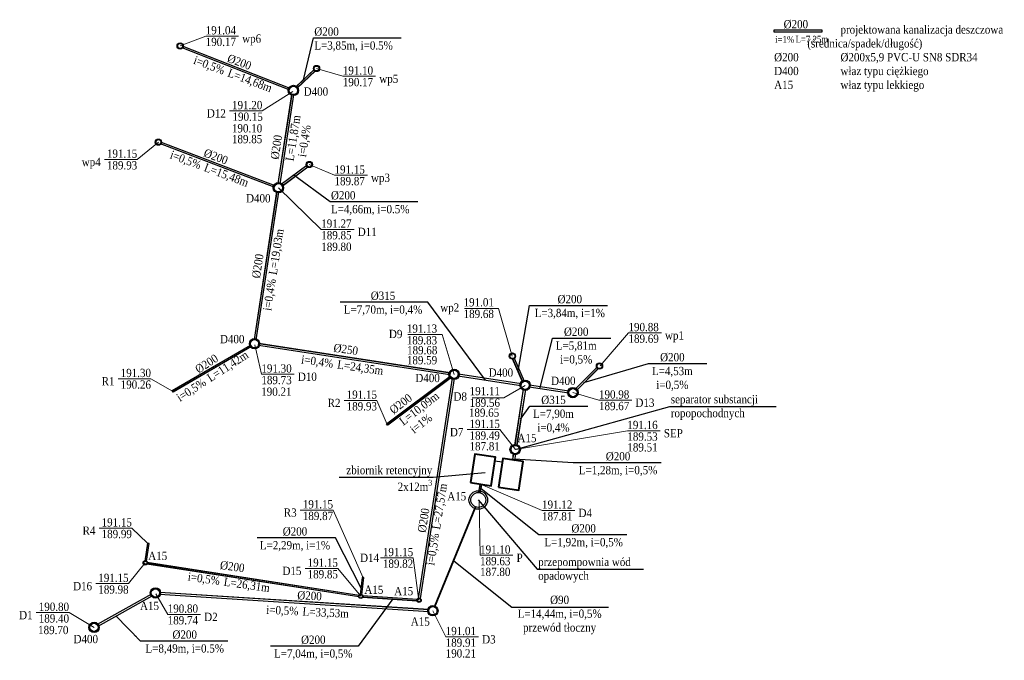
# Model space of a CAD drawing. Header units: metres. Extents: x 7485112 to 7485230, y 5523509 to 5523586.
import ezdxf
from ezdxf import colors
from ezdxf.entities.mleader import LeaderData, LeaderLine
from ezdxf.enums import TextEntityAlignment as Align
from ezdxf.math import Vec2, Vec3

# ---------------------------------------------------------------- set-up
doc = ezdxf.new("R2010")
doc.units = ezdxf.units.M
for name, color, linetype, lineweight in [('Liczby', 7, 'Continuous', 13), ('Linie_odn', 7, 'Continuous', 13), ('Odcinki_1', 96, 'Continuous', 30), ('RR_kd', 106, 'Continuous', 40), ('RR_opis', 7, 'Continuous', 13), ('Rury_ochr', 7, 'Continuous', 13), ('Teksty', 7, 'Continuous', 13), ('Wymiary', 7, 'Continuous', 13)]:
    doc.layers.add(name, color=color, linetype=linetype, lineweight=lineweight)
doc.layers.add('warstwa_nr_0', color=8, linetype='Continuous')
doc.layers.add('Wezly_4', color=7, linetype='Continuous')
doc.styles.add('Garamond', font='GARA.TTF')

# ---------------------------------------------------------------- blocks, each defined once
blk = doc.blocks.new('_None')

msp = doc.modelspace()

# ---------------------------------------------------------------- linework, layer by layer
at = {"layer": 'Linie_odn'}
for points in [[(7485170.99, 5523545.41), (7485169.33, 5523551.16), (7485165.21, 5523551.16)], [(7485163.97, 5523543.21), (7485162.52, 5523548), (7485158.4, 5523548)], [(7485181.58, 5523544.25), (7485185.01, 5523548.21), (7485188.97, 5523548.21)], [(7485172.55, 5523541.86), (7485169.97, 5523540.39), (7485166.15, 5523540.39)], [(7485178.31, 5523541), (7485181.45, 5523540.09), (7485185.41, 5523540.09)], [(7485155.89, 5523537.16), (7485154.67, 5523540.06), (7485150.71, 5523540.06)], [(7485171.36, 5523534.14), (7485169.49, 5523536.54), (7485165.53, 5523536.54)], [(7485171.36, 5523534.14), (7485184.87, 5523536.41), (7485188.83, 5523536.41)], [(7485167.16, 5523529.97), (7485174.58, 5523526.8), (7485178.54, 5523526.8)], [(7485167, 5523527.93), (7485167.11, 5523521.39), (7485171.07, 5523521.39)], [(7485152.99, 5523518.68), (7485149.38, 5523526.84), (7485145.42, 5523526.84)], [(7485126.99, 5523522.86), (7485125.11, 5523524.66), (7485121.15, 5523524.66)], [(7485159.73, 5523515.94), (7485159.04, 5523521.08), (7485155.08, 5523521.08)], [(7485152.74, 5523516.47), (7485149.96, 5523519.81), (7485146, 5523519.81)], [(7485128.01, 5523516.76), (7485129.43, 5523514.26), (7485133.39, 5523514.26)], [(7485120.54, 5523512.7), (7485117.53, 5523514.48), (7485113.57, 5523514.48)], [(7485161.41, 5523514.7), (7485162.96, 5523511.56), (7485166.92, 5523511.56)]]:
    msp.add_lwpolyline(points, dxfattribs=at)
at = {"layer": 'Odcinki_1'}
msp.add_line((7485169.78, 5523532.6), (7485168.89, 5523532.74), dxfattribs=at)
for points in [[(7485208.35, 5523584.72), (7485202.55, 5523584.72), (7485202.55, 5523584.5), (7485208.35, 5523584.5)], [(7485208.35, 5523584.71), (7485202.55, 5523584.71), (7485202.55, 5523584.51), (7485208.35, 5523584.51)], [(7485131.25, 5523582.8), (7485144.17, 5523577.72), (7485144.09, 5523577.52), (7485131.17, 5523582.59)], [(7485131.25, 5523582.79), (7485144.16, 5523577.71), (7485144.09, 5523577.53), (7485131.17, 5523582.6)], [(7485147.09, 5523579.96), (7485144.88, 5523577.86), (7485145.03, 5523577.7), (7485147.24, 5523579.8)], [(7485147.1, 5523579.95), (7485144.89, 5523577.85), (7485145.02, 5523577.71), (7485147.23, 5523579.81)], [(7485144.38, 5523576.96), (7485142.72, 5523566.22), (7485142.99, 5523566.18), (7485144.65, 5523576.92)], [(7485144.39, 5523576.96), (7485142.73, 5523566.22), (7485142.98, 5523566.18), (7485144.64, 5523576.92)], [(7485128.63, 5523571.2), (7485142.35, 5523565.99), (7485142.28, 5523565.78), (7485128.55, 5523571)], [(7485128.63, 5523571.19), (7485142.35, 5523565.98), (7485142.28, 5523565.79), (7485128.56, 5523571.01)], [(7485146.21, 5523568.41), (7485143.12, 5523566.09), (7485143.24, 5523565.93), (7485146.33, 5523568.25)], [(7485146.21, 5523568.41), (7485143.12, 5523566.09), (7485143.25, 5523565.92), (7485146.34, 5523568.24)], [(7485142.57, 5523565.23), (7485139.84, 5523547.41), (7485140.11, 5523547.37), (7485142.84, 5523565.19)], [(7485142.58, 5523565.23), (7485139.85, 5523547.41), (7485140.1, 5523547.37), (7485142.83, 5523565.19)], [(7485129.96, 5523541.27), (7485139.41, 5523546.74), (7485139.52, 5523546.55), (7485130.07, 5523541.08)], [(7485129.96, 5523541.26), (7485139.42, 5523546.73), (7485139.52, 5523546.56), (7485130.06, 5523541.09)], [(7485140.42, 5523546.96), (7485163.5, 5523543.42), (7485163.46, 5523543.15), (7485140.37, 5523546.68)], [(7485140.41, 5523546.94), (7485163.5, 5523543.4), (7485163.46, 5523543.16), (7485140.38, 5523546.7)], [(7485171.23, 5523545.17), (7485172.44, 5523542.39), (7485172.24, 5523542.3), (7485171.03, 5523545.09)], [(7485171.22, 5523545.17), (7485172.43, 5523542.38), (7485172.25, 5523542.3), (7485171.04, 5523545.09)], [(7485181.22, 5523544.07), (7485178.59, 5523541.43), (7485178.74, 5523541.27), (7485181.38, 5523543.92)], [(7485181.23, 5523544.06), (7485178.59, 5523541.42), (7485178.74, 5523541.28), (7485181.37, 5523543.92)], [(7485155.83, 5523537.24), (7485163.51, 5523542.99), (7485163.63, 5523542.83), (7485155.95, 5523537.08)], [(7485155.83, 5523537.24), (7485163.51, 5523542.99), (7485163.64, 5523542.82), (7485155.96, 5523537.07)], [(7485159.67, 5523516.19), (7485163.79, 5523542.73), (7485164, 5523542.69), (7485159.88, 5523516.16)], [(7485159.68, 5523516.19), (7485163.8, 5523542.73), (7485163.99, 5523542.7), (7485159.87, 5523516.16)], [(7485164.49, 5523543.28), (7485172.07, 5523542.12), (7485172.02, 5523541.81), (7485164.44, 5523542.97)], [(7485164.49, 5523543.27), (7485172.07, 5523542.1), (7485172.03, 5523541.82), (7485164.44, 5523542.99)], [(7485177.83, 5523541.18), (7485173.05, 5523541.92), (7485173.02, 5523541.7), (7485177.8, 5523540.96)], [(7485177.83, 5523541.17), (7485173.05, 5523541.91), (7485173.02, 5523541.71), (7485177.8, 5523540.97)], [(7485172.31, 5523541.42), (7485171.26, 5523534.65), (7485171.57, 5523534.61), (7485172.62, 5523541.37)], [(7485172.32, 5523541.41), (7485171.28, 5523534.65), (7485171.56, 5523534.61), (7485172.61, 5523541.37)], [(7485171.11, 5523533.66), (7485171, 5523532.89), (7485171.31, 5523532.84), (7485171.42, 5523533.62)], [(7485171.13, 5523533.66), (7485171.01, 5523532.89), (7485171.29, 5523532.84), (7485171.41, 5523533.62)], [(7485167.08, 5523529.97), (7485166.92, 5523528.96), (7485167.14, 5523528.93), (7485167.3, 5523529.94)], [(7485167.09, 5523529.97), (7485166.93, 5523528.96), (7485167.13, 5523528.93), (7485167.29, 5523529.94)], [(7485126.98, 5523522.86), (7485126.65, 5523520.7), (7485126.86, 5523520.67), (7485127.2, 5523522.83)], [(7485126.99, 5523522.86), (7485126.66, 5523520.7), (7485126.85, 5523520.67), (7485127.19, 5523522.83)], [(7485126.95, 5523520.55), (7485152.53, 5523516.59), (7485152.49, 5523516.37), (7485126.91, 5523520.33)], [(7485126.95, 5523520.54), (7485152.53, 5523516.58), (7485152.5, 5523516.38), (7485126.92, 5523520.34)], [(7485152.88, 5523518.73), (7485152.64, 5523516.67), (7485152.86, 5523516.64), (7485153.1, 5523518.7)], [(7485152.89, 5523518.73), (7485152.65, 5523516.67), (7485152.85, 5523516.64), (7485153.09, 5523518.7)], [(7485127.46, 5523516.7), (7485120.92, 5523513.04), (7485121.03, 5523512.84), (7485127.57, 5523516.5)], [(7485127.47, 5523516.69), (7485120.93, 5523513.03), (7485121.03, 5523512.85), (7485127.56, 5523516.51)], [(7485160.92, 5523514.84), (7485128.46, 5523516.92), (7485128.44, 5523516.7), (7485160.91, 5523514.62)], [(7485160.92, 5523514.83), (7485128.46, 5523516.91), (7485128.44, 5523516.71), (7485160.91, 5523514.63)], [(7485152.94, 5523516.54), (7485159.54, 5523516.09), (7485159.52, 5523515.87), (7485152.93, 5523516.32)], [(7485152.94, 5523516.53), (7485159.54, 5523516.08), (7485159.52, 5523515.88), (7485152.93, 5523516.33)]]:
    msp.add_lwpolyline(points, close=True, dxfattribs=at)
at = {"layer": 'Odcinki_1', "color": 6}
msp.add_lwpolyline([(7485166.51, 5523527.24), (7485161.56, 5523515.17), (7485161.64, 5523515.14), (7485166.59, 5523527.21)], close=True, dxfattribs=at)
msp.add_lwpolyline([(7485166.51, 5523527.24), (7485161.56, 5523515.17), (7485161.64, 5523515.14), (7485166.59, 5523527.21)], close=True, dxfattribs=at)
at = {"layer": 'RR_kd'}
for points in [[(7485165.96, 5523530.15), (7485168.43, 5523529.77), (7485168.96, 5523533.22), (7485166.49, 5523533.6)], [(7485169.31, 5523529.61), (7485171.78, 5523529.23), (7485172.32, 5523532.69), (7485169.85, 5523533.07)]]:
    msp.add_lwpolyline(points, close=True, dxfattribs=at)
at = {"layer": 'Teksty'}
for points in [[(7485130.93, 5523582.81), (7485134.01, 5523584), (7485137.97, 5523584)], [(7485147.38, 5523580.09), (7485150.55, 5523579.15), (7485154.51, 5523579.15)], [(7485144.53, 5523577.33), (7485140.84, 5523574.98), (7485136.88, 5523574.98)], [(7485128.31, 5523571.21), (7485125.75, 5523569.12), (7485121.79, 5523569.12)], [(7485146.51, 5523568.51), (7485149.55, 5523567.21), (7485153.51, 5523567.21)], [(7485142.78, 5523565.71), (7485147.95, 5523560.69), (7485151.91, 5523560.69)], [(7485139.94, 5523546.76), (7485140.73, 5523543.22), (7485144.69, 5523543.22)], [(7485130.01, 5523541.18), (7485127.41, 5523542.68), (7485123.45, 5523542.68)], [(7485126.72, 5523520.48), (7485124.71, 5523517.97), (7485120.75, 5523517.97)]]:
    msp.add_lwpolyline(points, dxfattribs=at)
at = {"layer": 'warstwa_nr_0'}
for radius in [0.625, 0.5]:
    msp.add_circle((7485120.54, 5523512.7), radius, dxfattribs=at)
at = {"layer": 'Wezly_4'}
for centre, radius in [((7485130.93, 5523582.81), 0.375), ((7485130.93, 5523582.81), 0.3), ((7485147.38, 5523580.09), 0.375), ((7485147.38, 5523580.09), 0.3), ((7485144.59, 5523577.44), 0.625), ((7485144.59, 5523577.44), 0.5), ((7485128.31, 5523571.21), 0.375), ((7485128.31, 5523571.21), 0.3), ((7485146.51, 5523568.51), 0.375), ((7485146.51, 5523568.51), 0.3), ((7485142.78, 5523565.71), 0.625), ((7485142.78, 5523565.71), 0.5), ((7485139.9, 5523546.9), 0.625), ((7485139.9, 5523546.9), 0.5), ((7485171.01, 5523545.41), 0.375), ((7485171.01, 5523545.41), 0.3), ((7485181.51, 5523544.21), 0.375), ((7485181.51, 5523544.21), 0.3), ((7485163.97, 5523543.21), 0.625), ((7485163.97, 5523543.21), 0.5), ((7485172.54, 5523541.89), 0.625), ((7485172.54, 5523541.89), 0.5), ((7485178.31, 5523541), 0.625), ((7485178.31, 5523541), 0.5), ((7485171.34, 5523534.14), 0.625), ((7485171.34, 5523534.14), 0.5), ((7485166.89, 5523528.06), 1.12), ((7485166.89, 5523528.06), 0.9), ((7485126.72, 5523520.48), 0.266), ((7485126.72, 5523520.48), 0.212), ((7485127.95, 5523516.85), 0.625), ((7485127.95, 5523516.85), 0.5), ((7485152.72, 5523516.45), 0.266), ((7485152.72, 5523516.45), 0.212), ((7485159.74, 5523515.97), 0.266), ((7485159.74, 5523515.97), 0.212), ((7485161.41, 5523514.7), 0.625), ((7485161.41, 5523514.7), 0.5)]:
    msp.add_circle(centre, radius, dxfattribs=at)

# ---------------------------------------------------------------- texts
at = {"layer": 'Liczby', "style": 'Garamond'}
msp.add_text('i=1%', height=0.8, dxfattribs=at).set_placement((7485205.01, 5523583.2), align=Align.RIGHT)
msp.add_text('L=7.25m', height=0.8, dxfattribs=at).set_placement((7485205.16, 5523583.23))
for s, rotation, p in [('i=0,5%', 339.4769, (7485136.09, 5523579.34)), ('i=0,4%', 81.2756, (7485146.7, 5523573.2)), ('i=0,5%', 339.4769, (7485133.25, 5523567.93)), ('i=0,4%', 81.2756, (7485142.5, 5523554.66)), ('i=0,4%', 351.9577, (7485149.33, 5523543.99)), ('i=0,5%', 32.9038, (7485134.17, 5523541.98)), ('i=1%', 37.5393, (7485161.44, 5523537.77)), ('i=0,5%', 81.003, (7485162.19, 5523523.96)), ('i=0,5%', 351.9577, (7485135.65, 5523517.8)), ('i=0,5%', 357.2201, (7485145.17, 5523514.15))]:
    msp.add_text(s, height=1, rotation=rotation, dxfattribs=at).set_placement(p, align=Align.RIGHT)
for s, rotation, p in [('L=14,68m', 339.4769, (7485136.56, 5523579.17)), ('L=11,87m', 81.2756, (7485144.61, 5523568.87)), ('L=15,48m', 339.4769, (7485133.72, 5523567.76)), ('L=19,03m', 81.2756, (7485142.58, 5523555.15)), ('L=11,42m', 32.9038, (7485134.59, 5523542.25)), ('L=24,35m', 351.9577, (7485149.83, 5523543.92)), ('L=10,09m', 37.5393, (7485157.85, 5523536.99)), ('L=26,31m', 351.9577, (7485136.14, 5523517.73)), ('L=33,53m', 357.2201, (7485145.67, 5523514.12))]:
    msp.add_text(s, height=1, rotation=rotation, dxfattribs=at).set_placement(p)
at = {"layer": 'Rury_ochr', "char_height": 1, "attachment_point": 1, "style": 'Garamond'}
for s, insert, width in [('^I^Iprojektowana kanalizacja deszczowa^I^I^I(średnica/spadek/długość)\\P%%c200^I^I%%c200x5,9 PVC-U SN8 SDR34\\P{\\C74;D400^I^I}właz typu ciężkiego\\P{\\C5;A15}^I^Iwłaz typu lekkiego\\P\\P', (7485202.58, 5523585.29), 32.133), ('\\C74;D400^I', (7485145.83, 5523577.81), 4.6779), ('\\C74;D400^I', (7485138.88, 5523564.94), 4.6779), ('\\C74;D400^I', (7485135.73, 5523547.96), 4.6779), ('\\C74;D400^I', (7485168.14, 5523543.92), 4.6779), ('\\C74;D400^I', (7485159.3, 5523543.27), 4.6779), ('\\C74;D400^I', (7485175.67, 5523542.93), 4.6779), ('{\\C5;A15}^I', (7485171.62, 5523536.03), 2.4629), ('{\\C5;A15}^I', (7485163.15, 5523529.01), 2.4629), ('{\\C5;A15}^I', (7485127.08, 5523521.82), 2.4629), ('{\\C5;A15}^I', (7485153.15, 5523517.74), 2.4629), ('{\\C5;A15}^I', (7485156.75, 5523517.57), 2.4629), ('{\\C5;A15}^I', (7485126.09, 5523515.79), 2.4629), ('{\\C5;A15}^I', (7485158.75, 5523513.91), 2.4629), ('\\C74;D400^I', (7485118.07, 5523511.79), 4.6779)]:
    msp.add_mtext(s, dxfattribs=dict(at, insert=insert, width=width))
at = {"layer": 'Teksty', "style": 'Garamond'}
for s, p in [('191.04', (7485134.01, 5523584.2)), ('190.17', (7485134.01, 5523582.8)), ('wp6', (7485138.41, 5523583.2)), ('191.10', (7485150.55, 5523579.35)), ('190.17', (7485150.55, 5523577.95)), ('wp5', (7485154.95, 5523578.35)), ('191.15', (7485149.55, 5523567.41)), ('189.87', (7485149.55, 5523566.01)), ('wp3', (7485153.95, 5523566.41)), ('191.27', (7485147.95, 5523560.89)), ('189.85', (7485147.95, 5523559.49)), ('D11', (7485152.35, 5523559.89)), ('189.80', (7485147.95, 5523558.09)), ('191.01', (7485165.12, 5523551.4)), ('wp2', (7485162.3, 5523550.76)), ('189.68', (7485165.12, 5523550)), ('191.13', (7485158.27, 5523548.22)), ('190.88', (7485185.01, 5523548.41)), ('D9', (7485156.11, 5523547.58)), ('189.83', (7485158.27, 5523546.82)), ('189.69', (7485185.01, 5523547.01)), ('wp1', (7485189.41, 5523547.41)), ('189.68', (7485158.3, 5523545.62)), ('189.59', (7485158.28, 5523544.42)), ('191.30', (7485140.73, 5523543.42)), ('189.73', (7485140.73, 5523542.02)), ('D10', (7485145.13, 5523542.42)), ('190.21', (7485140.71, 5523540.62)), ('191.11', (7485165.85, 5523540.69)), ('D8', (7485163.9, 5523540.04)), ('189.56', (7485165.85, 5523539.29)), ('190.98', (7485181.45, 5523540.29)), ('D13', (7485185.85, 5523539.29)), ('189.67', (7485181.45, 5523538.89)), ('189.65', (7485165.76, 5523538.09)), ('191.16', (7485184.87, 5523536.61)), ('189.53', (7485184.87, 5523535.21)), ('SEP', (7485189.27, 5523535.61)), ('189.51', (7485184.87, 5523533.91)), ('191.12', (7485174.58, 5523527)), ('187.81', (7485174.58, 5523525.6)), ('D4', (7485178.98, 5523526)), ('191.10', (7485167.11, 5523521.59)), ('P', (7485171.51, 5523520.59)), ('189.63', (7485167.11, 5523520.19)), ('187.80', (7485167.11, 5523518.89)), ('190.80', (7485129.43, 5523514.46)), ('D2', (7485133.83, 5523513.46)), ('189.74', (7485129.43, 5523513.06)), ('191.01', (7485162.96, 5523511.76)), ('189.91', (7485162.96, 5523510.36)), ('D3', (7485167.36, 5523510.76)), ('190.21', (7485162.96, 5523509.06))]:
    msp.add_text(s, height=1, dxfattribs=at).set_placement(p)
for s, p in [('191.20', (7485140.84, 5523575.18)), ('D12', (7485136.44, 5523574.18)), ('190.15', (7485140.9, 5523573.78)), ('190.10', (7485140.83, 5523572.38)), ('189.85', (7485140.83, 5523571.08)), ('191.15', (7485125.75, 5523569.32)), ('wp4', (7485121.35, 5523568.32)), ('189.93', (7485125.75, 5523567.92)), ('191.30', (7485127.41, 5523542.88)), ('R1', (7485123.01, 5523541.88)), ('190.26', (7485127.41, 5523541.48)), ('191.15', (7485154.67, 5523540.26)), ('R2', (7485150.27, 5523539.26)), ('189.93', (7485154.67, 5523538.86)), ('191.15', (7485169.49, 5523536.74)), ('D7', (7485165.09, 5523535.74)), ('189.49', (7485169.49, 5523535.34)), ('187.81', (7485169.49, 5523534.04)), ('191.15', (7485149.38, 5523527.04)), ('R3', (7485144.98, 5523526.04)), ('189.87', (7485149.38, 5523525.64)), ('191.15', (7485125.11, 5523524.86)), ('R4', (7485120.71, 5523523.86)), ('189.99', (7485125.11, 5523523.46)), ('D14', (7485154.92, 5523520.59)), ('191.15', (7485159.04, 5523521.28)), ('191.15', (7485149.96, 5523520.01)), ('189.82', (7485159.04, 5523519.88)), ('191.15', (7485124.71, 5523518.17)), ('D15', (7485145.56, 5523519.01)), ('189.85', (7485149.96, 5523518.61)), ('D16', (7485120.31, 5523517.17)), ('189.98', (7485124.71, 5523516.77)), ('190.80', (7485117.53, 5523514.68)), ('D1', (7485113.13, 5523513.68)), ('189.40', (7485117.53, 5523513.28)), ('189.70', (7485117.45, 5523511.88))]:
    msp.add_text(s, height=1, dxfattribs=at).set_placement(p, align=Align.RIGHT)
at = {"layer": 'Wymiary', "style": 'Garamond'}
msp.add_text('Ø200', height=1, dxfattribs=at).set_placement((7485203.72, 5523584.93))
for s, rotation, p in [('%%C200', 339.4769, (7485136.52, 5523580.93)), ('Ø200', 81.2756, (7485142.8, 5523569.07)), ('%%C200', 339.4769, (7485133.68, 5523569.52)), ('%%C200', 81.2756, (7485140.55, 5523554.73)), ('Ø250', 351.9577, (7485149.38, 5523545.94)), ('%%C200', 32.9038, (7485133.15, 5523543.27)), ('%%C200', 37.5393, (7485156.67, 5523538.36)), ('Ø200', 351.9577, (7485135.69, 5523519.75)), ('Ø200', 357.2201, (7485145.04, 5523516.09))]:
    msp.add_text(s, height=1, rotation=rotation, dxfattribs=at).set_placement(p)

# ---------------------------------------------------------------- leaders
at = {"layer": 'RR_opis'}
ml = msp.add_multileader_mtext('Standard', dxfattribs=at)
ml.set_content('%%C315 \\PL=7,70m, i=0,4%', color=256, style='Garamond')
ml.set_leader_properties()
ml.set_arrow_properties(name='NONE')
ml.build(insert=Vec2(0, 0))
ml.multileader.update_dxf_attribs({"text_left_attachment_type": 6, "text_right_attachment_type": 6, "dogleg_length": 0.08, "arrow_head_size": 0.04})
ctx = ml.context
ctx.base_point, ctx.char_height, ctx.arrow_head_size, ctx.landing_gap_size, ctx.plane_origin, ctx.plane_x_axis, ctx.plane_y_axis = Vec3(7485150.09, 5523551.93), 1, 0.04, 0.02, Vec3(7485160.81, 5523581.46), Vec3(0.947362, -0.320164), Vec3(0.320164, 0.947362)
ctx.left_attachment, ctx.right_attachment, ctx.text_align_type = 6, 6, 1
notes = []
notes.append((ctx, [(0, (1, 1, 0), (7485160.8, 5523551.93), (-1, 0), 0.08, [(0, [(7485167.76, 5523542.51)], 0, [])])]))
ctx.mtext.insert, ctx.mtext.width, ctx.mtext.alignment = Vec3(7485155.4, 5523553.19), 11.8144, 2
ml = msp.add_multileader_mtext('Standard', dxfattribs=at)
ml.set_content('%%C200\\PL=3,84m, i=1%', color=256, style='Garamond')
ml.set_leader_properties()
ml.set_arrow_properties(name='NONE')
ml.build(insert=Vec2(0, 0))
ml.multileader.update_dxf_attribs({"text_left_attachment_type": 6, "text_right_attachment_type": 6, "dogleg_length": 0.08, "arrow_head_size": 0.04})
ctx = ml.context
ctx.base_point, ctx.char_height, ctx.arrow_head_size, ctx.landing_gap_size, ctx.plane_origin, ctx.plane_x_axis, ctx.plane_y_axis = Vec3(7485173.14, 5523551.51), 1, 0.04, 0.02, Vec3(7485163.14, 5523584.72), Vec3(0.947362, -0.320164), Vec3(0.320164, 0.947362)
ctx.left_attachment, ctx.right_attachment, ctx.text_align_type = 6, 6, 1
notes.append((ctx, [(0, (1, 1, 0), (7485173.06, 5523551.51), (1, 0), 0.08, [(0, [(7485171.7, 5523543.61)], 0, [])])]))
ctx.mtext.insert, ctx.mtext.width, ctx.mtext.alignment = Vec3(7485177.93, 5523552.78), 12.8436, 2
ml = msp.add_multileader_mtext('Standard', dxfattribs=at)
ml.set_content('%%C200\\PL=5,81m i=0,5%', color=256, style='Garamond')
ml.set_leader_properties()
ml.set_arrow_properties(name='NONE')
ml.build(insert=Vec2(0, 0))
ml.multileader.update_dxf_attribs({"text_left_attachment_type": 6, "text_right_attachment_type": 6, "dogleg_length": 0.08, "arrow_head_size": 0.04})
ctx = ml.context
ctx.base_point, ctx.char_height, ctx.arrow_head_size, ctx.landing_gap_size, ctx.plane_origin, ctx.plane_x_axis, ctx.plane_y_axis = Vec3(7485175.92, 5523547.59), 1, 0.04, 0.02, Vec3(7485165.03, 5523582.85), Vec3(0.947362, -0.320164), Vec3(0.320164, 0.947362)
ctx.left_attachment, ctx.right_attachment, ctx.text_align_type = 6, 6, 1
notes.append((ctx, [(0, (1, 1, 0), (7485175.84, 5523547.59), (1, 0), 0.08, [(0, [(7485174.36, 5523541.58)], 0, [])])]))
ctx.mtext.insert, ctx.mtext.width, ctx.mtext.alignment = Vec3(7485178.7, 5523548.85), 6.8543, 2
ml = msp.add_multileader_mtext('Standard', dxfattribs=at)
ml.set_content('%%C200\\PL=4,53m i=0,5%', color=256, style='Garamond')
ml.set_leader_properties()
ml.set_arrow_properties(name='NONE')
ml.build(insert=Vec2(0, 0))
ml.multileader.update_dxf_attribs({"text_left_attachment_type": 6, "text_right_attachment_type": 6, "dogleg_length": 0.08, "arrow_head_size": 0.04})
ctx = ml.context
ctx.base_point, ctx.char_height, ctx.arrow_head_size, ctx.landing_gap_size, ctx.plane_origin, ctx.plane_x_axis, ctx.plane_y_axis = Vec3(7485187.52, 5523544.51), 1, 0.04, 0.02, Vec3(7485170.29, 5523583.49), Vec3(0.947362, -0.320164), Vec3(0.320164, 0.947362)
ctx.left_attachment, ctx.right_attachment, ctx.text_align_type = 6, 6, 1
notes.append((ctx, [(0, (1, 1, 0), (7485187.44, 5523544.51), (1, 0), 0.08, [(0, [(7485179.62, 5523542.21)], 0, [])])]))
ctx.mtext.insert, ctx.mtext.width, ctx.mtext.alignment = Vec3(7485190.3, 5523545.78), 6.8543, 2
ml = msp.add_multileader_mtext('Standard', dxfattribs=at)
ml.set_content('%%C315\\PL=7,90m i=0,4%', color=256, style='Garamond')
ml.set_leader_properties()
ml.set_arrow_properties(name='NONE')
ml.build(insert=Vec2(0, 0))
ml.multileader.update_dxf_attribs({"text_left_attachment_type": 6, "text_right_attachment_type": 6, "dogleg_length": 0.08, "arrow_head_size": 0.04})
ctx = ml.context
ctx.base_point, ctx.char_height, ctx.arrow_head_size, ctx.landing_gap_size, ctx.plane_origin, ctx.plane_x_axis, ctx.plane_y_axis = Vec3(7485173.18, 5523539.37), 1, 0.04, 0.02, Vec3(7485155.03, 5523578.47), Vec3(0.947362, -0.320164), Vec3(0.320164, 0.947362)
ctx.left_attachment, ctx.right_attachment, ctx.text_align_type = 6, 6, 1
notes.append((ctx, [(0, (1, 1, 0), (7485173.1, 5523539.37), (1, 0), 0.08, [(0, [(7485171.98, 5523537.82)], 0, [])])]))
ctx.mtext.insert, ctx.mtext.width, ctx.mtext.alignment = Vec3(7485175.96, 5523540.63), 6.8543, 2
ml = msp.add_multileader_mtext('Standard', dxfattribs=at)
ml.set_content('%%C200\\PL=1,28m, i=0,5%', color=256, style='Garamond')
ml.set_leader_properties()
ml.set_arrow_properties(name='NONE')
ml.build(insert=Vec2(0, 0))
ml.multileader.update_dxf_attribs({"text_left_attachment_type": 6, "text_right_attachment_type": 6, "dogleg_length": 0.08, "arrow_head_size": 0.04})
ctx = ml.context
ctx.base_point, ctx.char_height, ctx.arrow_head_size, ctx.landing_gap_size, ctx.plane_origin, ctx.plane_x_axis, ctx.plane_y_axis = Vec3(7485178.43, 5523532.57), 1, 0.04, 0.02, Vec3(7485161.25, 5523571.26), Vec3(0.947362, -0.320164), Vec3(0.320164, 0.947362)
ctx.left_attachment, ctx.right_attachment, ctx.text_align_type = 6, 6, 1
notes.append((ctx, [(0, (1, 1, 0), (7485178.35, 5523532.57), (1, 0), 0.08, [(0, [(7485171.24, 5523533.03)], 0, [])])]))
ctx.mtext.insert, ctx.mtext.width, ctx.mtext.alignment = Vec3(7485183.75, 5523533.83), 13.3189, 2
ml = msp.add_multileader_mtext('Standard', dxfattribs=at)
ml.set_content('%%C200 \\PL=2,29m, i=1%', color=256, style='Garamond')
ml.set_leader_properties()
ml.set_arrow_properties(name='NONE')
ml.build(insert=Vec2(0, 0))
ml.multileader.update_dxf_attribs({"text_left_attachment_type": 6, "text_right_attachment_type": 6, "dogleg_length": 0.08, "arrow_head_size": 0.04})
ctx = ml.context
ctx.base_point, ctx.char_height, ctx.arrow_head_size, ctx.landing_gap_size, ctx.plane_origin, ctx.plane_x_axis, ctx.plane_y_axis = Vec3(7485139.99, 5523523.51), 1, 0.04, 0.02, Vec3(7485147.34, 5523556.45), Vec3(0.947362, -0.320164), Vec3(0.320164, 0.947362)
ctx.left_attachment, ctx.right_attachment, ctx.text_align_type = 6, 6, 1
notes.append((ctx, [(0, (1, 1, 0), (7485149.65, 5523523.51), (-1, 0), 0.08, [(0, [(7485152.76, 5523517.42)], 0, [])])]))
ctx.mtext.insert, ctx.mtext.width, ctx.mtext.alignment = Vec3(7485144.78, 5523524.77), 11.8144, 2
ml = msp.add_multileader_mtext('Standard', dxfattribs=at)
ml.set_content('%%C90\\PL=14,44m, i=0,5%\\Pprzewód tłoczny', color=256, style='Garamond')
ml.set_leader_properties()
ml.set_arrow_properties(name='NONE')
ml.build(insert=Vec2(0, 0))
ml.multileader.update_dxf_attribs({"text_left_attachment_type": 6, "text_right_attachment_type": 6, "dogleg_length": 0.08, "arrow_head_size": 0.04})
ctx = ml.context
ctx.base_point, ctx.char_height, ctx.arrow_head_size, ctx.landing_gap_size, ctx.plane_origin, ctx.plane_x_axis, ctx.plane_y_axis = Vec3(7485171.03, 5523515.13), 1, 0.04, 0.02, Vec3(7485153.84, 5523553.82), Vec3(0.947362, -0.320164), Vec3(0.320164, 0.947362)
ctx.left_attachment, ctx.right_attachment, ctx.text_align_type = 6, 6, 1
notes.append((ctx, [(0, (1, 1, 0), (7485170.95, 5523515.13), (1, 0), 0.08, [(0, [(7485163.96, 5523520.72)], 0, [])])]))
ctx.mtext.insert, ctx.mtext.width, ctx.mtext.alignment = Vec3(7485176.7, 5523516.52), 13.3189, 2
ml = msp.add_multileader_mtext('Standard', dxfattribs=at)
ml.set_content('%%C200 \\PL=7,04m, i=0,5%', color=256, style='Garamond')
ml.set_leader_properties()
ml.set_arrow_properties(name='NONE')
ml.build(insert=Vec2(0, 0))
ml.multileader.update_dxf_attribs({"text_left_attachment_type": 6, "text_right_attachment_type": 6, "dogleg_length": 0.08, "arrow_head_size": 0.04})
ctx = ml.context
ctx.base_point, ctx.char_height, ctx.arrow_head_size, ctx.landing_gap_size, ctx.plane_origin, ctx.plane_x_axis, ctx.plane_y_axis = Vec3(7485141.68, 5523510.44), 1, 0.04, 0.02, Vec3(7485155.25, 5523542.17), Vec3(0.947362, -0.320164), Vec3(0.320164, 0.947362)
ctx.left_attachment, ctx.right_attachment, ctx.text_align_type = 6, 6, 1
notes.append((ctx, [(0, (1, 1, 0), (7485152.39, 5523510.44), (-1, 0), 0.08, [(0, [(7485156.59, 5523516.13)], 0, [])])]))
ctx.mtext.insert, ctx.mtext.width, ctx.mtext.alignment = Vec3(7485146.99, 5523511.71), 11.8144, 2
for ctx, leaders in notes:
    for number, flags, end, landing, length, lines in leaders:
        leader = LeaderData()
        leader.index, (leader.has_last_leader_line, leader.has_dogleg_vector, leader.attachment_direction) = number, flags
        leader.last_leader_point, leader.dogleg_vector, leader.dogleg_length = Vec3(end), Vec3(landing), length
        for number, points, colour, breaks in lines:
            line = LeaderLine()
            line.index, line.vertices, line.color, line.breaks = number, Vec3.list(points), colors.encode_raw_color(colour), breaks
            leader.lines.append(line)
        ctx.leaders.append(leader)

# ---------------------------------------------------------------- next in the draw order: leaders
ml = msp.add_multileader_mtext('Standard', dxfattribs=at)
ml.set_content('%%C200 \\PL=3,85m, i=0.5%', color=256, style='Garamond')
ml.set_leader_properties()
ml.set_arrow_properties(name='NONE')
ml.build(insert=Vec2(0, 0))
ml.multileader.update_dxf_attribs({"text_left_attachment_type": 6, "text_right_attachment_type": 6, "dogleg_length": 0.08, "arrow_head_size": 0.04})
ctx = ml.context
ctx.base_point, ctx.char_height, ctx.arrow_head_size, ctx.landing_gap_size, ctx.plane_origin, ctx.plane_x_axis, ctx.plane_y_axis = Vec3(7485147.09, 5523583.77), 1, 0.04, 0.02, Vec3(7485140.97, 5523611.44), Vec3(0.947362, -0.320164), Vec3(0.320164, 0.947362)
ctx.left_attachment, ctx.right_attachment = 6, 6
notes = []
notes.append((ctx, [(0, (1, 1, 0), (7485147.01, 5523583.77), (1, 0), 0.08, [(0, [(7485145.81, 5523578.74)], 0, [])])]))
ctx.mtext.insert, ctx.mtext.width = Vec3(7485147.11, 5523585.04), 11.8144
ctx.mtext.has_bg_fill, ctx.mtext.bg_color, ctx.mtext.bg_scale_factor, ctx.mtext.bg_transparency, ctx.mtext.use_window_bg_color = 1, -1027028792, 1, 0, 1
ml = msp.add_multileader_mtext('Standard', dxfattribs=at)
ml.set_content('%%C200 \\PL=4,66m, i=0.5%', color=256, style='Garamond')
ml.set_leader_properties()
ml.set_arrow_properties(name='NONE')
ml.build(insert=Vec2(0, 0))
ml.multileader.update_dxf_attribs({"text_left_attachment_type": 6, "text_right_attachment_type": 6, "dogleg_length": 0.08, "arrow_head_size": 0.04})
ctx = ml.context
ctx.base_point, ctx.char_height, ctx.arrow_head_size, ctx.landing_gap_size, ctx.plane_origin, ctx.plane_x_axis, ctx.plane_y_axis = Vec3(7485149.1, 5523564.04), 1, 0.04, 0.02, Vec3(7485139.83, 5523599.95), Vec3(0.947362, -0.320164), Vec3(0.320164, 0.947362)
ctx.left_attachment, ctx.right_attachment = 6, 6
notes.append((ctx, [(0, (1, 1, 0), (7485149.02, 5523564.04), (1, 0), 0.08, [(0, [(7485144.66, 5523567.25)], 0, [])])]))
ctx.mtext.insert, ctx.mtext.width = Vec3(7485149.12, 5523565.3), 11.8144
ctx.mtext.has_bg_fill, ctx.mtext.bg_color, ctx.mtext.bg_scale_factor, ctx.mtext.bg_transparency, ctx.mtext.use_window_bg_color = 1, -1027028792, 1, 0, 1
ml = msp.add_multileader_mtext('Standard', dxfattribs=at)
ml.set_content('\\A1;separator substancji ropopochodnych ', color=256, style='Garamond')
ml.set_leader_properties()
ml.set_arrow_properties(name='NONE')
ml.build(insert=Vec2(0, 0))
ml.multileader.update_dxf_attribs({"has_text_frame": 1, "text_left_attachment_type": 6, "text_right_attachment_type": 6, "dogleg_length": 0.08, "arrow_head_size": 0.04})
ctx = ml.context
ctx.base_point, ctx.char_height, ctx.arrow_head_size, ctx.landing_gap_size, ctx.plane_origin, ctx.plane_x_axis, ctx.plane_y_axis = Vec3(7485190.09, 5523539.32), 1, 0.04, 0.02, Vec3(7485170.24, 5523565.95), Vec3(0.947362, -0.320164), Vec3(0.320164, 0.947362)
ctx.left_attachment, ctx.right_attachment = 6, 6
notes.append((ctx, [(0, (1, 1, 0), (7485190.01, 5523539.32), (1, 0), 0.08, [(0, [(7485171.51, 5523534.18)], 0, [])])]))
ctx.mtext.insert, ctx.mtext.width = Vec3(7485190.11, 5523540.71), 12.5662
ctx.mtext.has_bg_fill, ctx.mtext.bg_color, ctx.mtext.bg_scale_factor, ctx.mtext.bg_transparency, ctx.mtext.use_window_bg_color = 1, -1027028792, 1, 0, 1
ml = msp.add_multileader_mtext('Standard', dxfattribs=at)
ml.set_content('\\A1;zbiornik retencyjny 2x12m\\H0.7x;\\S3^ ;', color=256, style='Garamond')
ml.set_leader_properties()
ml.set_arrow_properties(name='NONE')
ml.build(insert=Vec2(0, 0))
ml.multileader.update_dxf_attribs({"has_text_frame": 1, "text_left_attachment_type": 6, "text_right_attachment_type": 6, "dogleg_length": 0.08, "arrow_head_size": 0.04})
ctx = ml.context
ctx.base_point, ctx.char_height, ctx.arrow_head_size, ctx.landing_gap_size, ctx.plane_origin, ctx.plane_x_axis, ctx.plane_y_axis = Vec3(7485150.45, 5523530.76), 1, 0.04, 0.02, Vec3(7485166.4, 5523561.25), Vec3(0.947362, -0.320164), Vec3(0.320164, 0.947362)
ctx.left_attachment, ctx.right_attachment, ctx.text_align_type = 6, 6, 2
notes.append((ctx, [(0, (1, 1, 0), (7485161.44, 5523530.76), (-1, 0), 0.08, [(0, [(7485167.71, 5523531.32)], 0, [])])]))
ctx.mtext.insert, ctx.mtext.width, ctx.mtext.alignment = Vec3(7485161.34, 5523532.16), 11.1258, 3
ctx.mtext.has_bg_fill, ctx.mtext.bg_color, ctx.mtext.bg_scale_factor, ctx.mtext.bg_transparency, ctx.mtext.use_window_bg_color = 1, -1027028792, 1, 0, 1
ml = msp.add_multileader_mtext('Standard', dxfattribs=at)
ml.set_content('%%C200 \\PL=8,49m, i=0.5%', color=256, style='Garamond')
ml.set_leader_properties()
ml.set_arrow_properties(name='NONE')
ml.build(insert=Vec2(0, 0))
ml.multileader.update_dxf_attribs({"text_left_attachment_type": 6, "text_right_attachment_type": 6, "dogleg_length": 0.08, "arrow_head_size": 0.04})
ctx = ml.context
ctx.base_point, ctx.char_height, ctx.arrow_head_size, ctx.landing_gap_size, ctx.plane_origin, ctx.plane_x_axis, ctx.plane_y_axis = Vec3(7485126.17, 5523511.06), 1, 0.04, 0.02, Vec3(7485118.34, 5523546.8), Vec3(0.947362, -0.320164), Vec3(0.320164, 0.947362)
ctx.left_attachment, ctx.right_attachment, ctx.text_align_type = 6, 6, 1
notes.append((ctx, [(0, (1, 1, 0), (7485126.09, 5523511.06), (1, 0), 0.08, [(0, [(7485123.18, 5523514.1)], 0, [])])]))
ctx.mtext.insert, ctx.mtext.width, ctx.mtext.alignment = Vec3(7485131.48, 5523512.33), 11.8144, 2
ctx.mtext.has_bg_fill, ctx.mtext.bg_color, ctx.mtext.bg_scale_factor, ctx.mtext.bg_transparency, ctx.mtext.use_window_bg_color = 1, -1027028792, 1, 0, 1
for ctx, leaders in notes:
    for number, flags, end, landing, length, lines in leaders:
        leader = LeaderData()
        leader.index, (leader.has_last_leader_line, leader.has_dogleg_vector, leader.attachment_direction) = number, flags
        leader.last_leader_point, leader.dogleg_vector, leader.dogleg_length = Vec3(end), Vec3(landing), length
        for number, points, colour, breaks in lines:
            line = LeaderLine()
            line.index, line.vertices, line.color, line.breaks = number, Vec3.list(points), colors.encode_raw_color(colour), breaks
            leader.lines.append(line)
        ctx.leaders.append(leader)

# ---------------------------------------------------------------- next in the draw order: texts
at = {"layer": 'Liczby', "style": 'Garamond'}
msp.add_text('L=27,57m', height=1, rotation=81.003, dxfattribs=at).set_placement((7485162.27, 5523524.45))
at = {"layer": 'Wymiary', "style": 'Garamond'}
msp.add_text('%%C200', height=1, rotation=81.003, dxfattribs=at).set_placement((7485160.55, 5523524.07))

# ---------------------------------------------------------------- next in the draw order: leaders
at = {"layer": 'RR_opis'}
ml = msp.add_multileader_mtext('Standard', dxfattribs=at)
ml.set_content('%%C200\\PL=1,92m, i=0,5%', color=256, style='Garamond')
ml.set_leader_properties()
ml.set_arrow_properties(name='NONE')
ml.build(insert=Vec2(0, 0))
ml.multileader.update_dxf_attribs({"text_left_attachment_type": 6, "text_right_attachment_type": 6, "dogleg_length": 0.08, "arrow_head_size": 0.04})
ctx = ml.context
ctx.base_point, ctx.char_height, ctx.arrow_head_size, ctx.landing_gap_size, ctx.plane_origin, ctx.plane_x_axis, ctx.plane_y_axis = Vec3(7485174.29, 5523523.88), 1, 0.04, 0.02, Vec3(7485157.1, 5523562.56), Vec3(0.947362, -0.320164), Vec3(0.320164, 0.947362)
ctx.left_attachment, ctx.right_attachment, ctx.text_align_type = 6, 6, 1
notes = []
notes.append((ctx, [(0, (1, 1, 0), (7485174.21, 5523523.88), (1, 0), 0.08, [(0, [(7485167.22, 5523529.46)], 0, [])])]))
ctx.mtext.insert, ctx.mtext.width, ctx.mtext.alignment = Vec3(7485179.6, 5523525.14), 13.3189, 2
for ctx, leaders in notes:
    for number, flags, end, landing, length, lines in leaders:
        leader = LeaderData()
        leader.index, (leader.has_last_leader_line, leader.has_dogleg_vector, leader.attachment_direction) = number, flags
        leader.last_leader_point, leader.dogleg_vector, leader.dogleg_length = Vec3(end), Vec3(landing), length
        for number, points, colour, breaks in lines:
            line = LeaderLine()
            line.index, line.vertices, line.color, line.breaks = number, Vec3.list(points), colors.encode_raw_color(colour), breaks
            leader.lines.append(line)
        ctx.leaders.append(leader)

# ---------------------------------------------------------------- next in the draw order: leaders
ml = msp.add_multileader_mtext('Standard', dxfattribs=at)
ml.set_content('\\A1;przepompownia wód opadowych', color=256, style='Garamond')
ml.set_leader_properties()
ml.set_arrow_properties(name='NONE')
ml.build(insert=Vec2(0, 0))
ml.multileader.update_dxf_attribs({"has_text_frame": 1, "text_left_attachment_type": 6, "text_right_attachment_type": 6, "dogleg_length": 0.08, "arrow_head_size": 0.04})
ctx = ml.context
ctx.base_point, ctx.char_height, ctx.arrow_head_size, ctx.landing_gap_size, ctx.plane_origin, ctx.plane_x_axis, ctx.plane_y_axis = Vec3(7485174.09, 5523519.7), 1, 0.04, 0.02, Vec3(7485154.3, 5523551.18), Vec3(0.947362, -0.320164), Vec3(0.320164, 0.947362)
ctx.left_attachment, ctx.right_attachment = 6, 6
notes = []
notes.append((ctx, [(0, (1, 1, 0), (7485174.01, 5523519.7), (1, 0), 0.08, [(0, [(7485166.89, 5523528.06)], 0, [])])]))
ctx.mtext.insert, ctx.mtext.width = Vec3(7485174.11, 5523521.1), 12.5662
ctx.mtext.has_bg_fill, ctx.mtext.bg_color, ctx.mtext.bg_scale_factor, ctx.mtext.bg_transparency, ctx.mtext.use_window_bg_color = 1, -1027028792, 1, 0, 1
for ctx, leaders in notes:
    for number, flags, end, landing, length, lines in leaders:
        leader = LeaderData()
        leader.index, (leader.has_last_leader_line, leader.has_dogleg_vector, leader.attachment_direction) = number, flags
        leader.last_leader_point, leader.dogleg_vector, leader.dogleg_length = Vec3(end), Vec3(landing), length
        for number, points, colour, breaks in lines:
            line = LeaderLine()
            line.index, line.vertices, line.color, line.breaks = number, Vec3.list(points), colors.encode_raw_color(colour), breaks
            leader.lines.append(line)
        ctx.leaders.append(leader)

doc.saveas('drawing.dxf')
